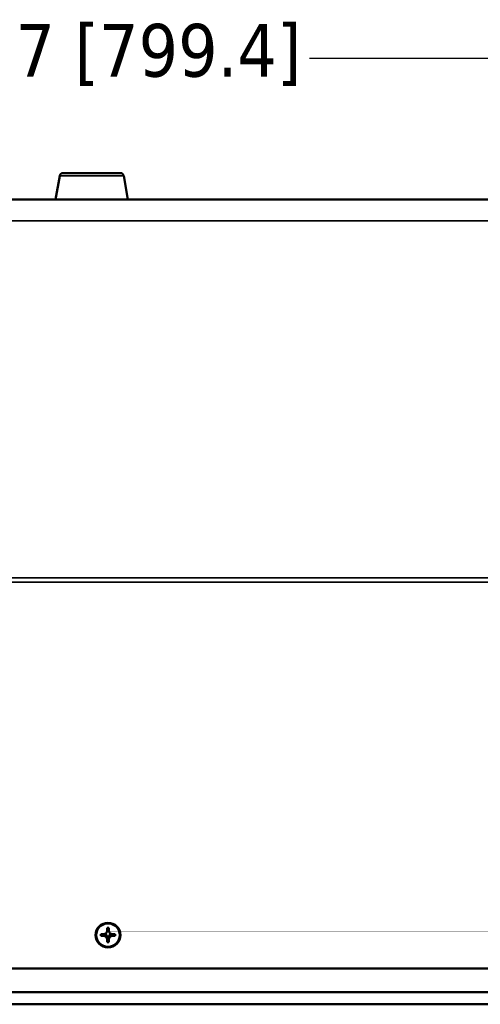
# Model space of a CAD drawing. Header units: inches. Extents: x 0.2 to 58.8, y 1.7 to 68.8.
# Tile 3 of 256: x 36.6 to 41, y 4 to 13.3. Entities that reach past the tile are written whole.
import ezdxf

# ---------------------------------------------------------------- set-up
doc = ezdxf.new("R2010")
doc.units = ezdxf.units.IN
doc.header["$MEASUREMENT"] = 0
for name, color, linetype, lineweight in [('Dimension (ANSI)', 7, 'Continuous', 25), ('Visible (ANSI)', 7, 'Continuous', 50), ('Visible Narrow (ANSI)', 7, 'Continuous', 35)]:
    doc.layers.add(name, color=color, linetype=linetype, lineweight=lineweight)
doc.styles.add('Note Text (ANSI)', font='tahoma.ttf')
doc.dimstyles.new('Default (ANSI)', dxfattribs={"dimtxt": 0.5, "dimasz": 0.098425, "dimexe": 0.125, "dimexo": 0.0625, "dimgap": 0.031496, "dimtad": 0, "dimtih": 1, "dimtoh": 1, "dimrnd": 1e-08, "dimzin": 4, "dimdsep": 46, "dimtxsty": 'Note Text (ANSI)', "dimcen": 0.09, "dimdle": 0.393701, "dimclrd": 256, "dimclre": 256, "dimclrt": 256, "dimadec": 0, "dimazin": 1, "dimtfac": 1, "dimtofl": 0, "dimtmove": 0, "dimatfit": 3, "dimfxl": 1, "dimtolj": 1, "dimtzin": 4, "dimlwd": -1, "dimlwe": -1, "dimarcsym": 0})

# ---------------------------------------------------------------- blocks, each defined once
blk = doc.blocks.new('*D11')
at = {"layer": 'Defpoints', "color": 0}
for p in [(53.0469, 12.9601), (21.5729, 11.6215), (53.0469, 11.6215)]:
    blk.add_point(p, dxfattribs=at)
at = {"layer": 'Dimension (ANSI)'}
for p, q in [((21.5729, 11.684), (21.5729, 13.0851)), ((53.0469, 11.684), (53.0469, 13.0851)), ((21.6714, 12.9601), (35.242, 12.9601)), ((52.9485, 12.9601), (39.3779, 12.9601))]:
    blk.add_line(p, q, dxfattribs=at)
for points in [[(21.6714, 12.9765), (21.6714, 12.9437), (21.5729, 12.9601)], [(52.9485, 12.9765), (52.9485, 12.9437), (53.0469, 12.9601)]]:
    blk.add_solid(points, dxfattribs=at)
at = {"layer": 'Dimension (ANSI)', "insert": (35.2735, 13.2871), "char_height": 0.5, "attachment_point": 1, "style": 'Note Text (ANSI)'}
blk.add_mtext('\\A1;31.47 [799.4]', dxfattribs=at)

msp = doc.modelspace()

# ---------------------------------------------------------------- linework, layer by layer
at = {"layer": 'Visible (ANSI)'}
for p, q in [((37.0357, 11.8715), (37.5842, 11.8715)), ((37.0062, 11.8467), (36.9664, 11.6215)), ((37.6137, 11.8467), (37.6534, 11.6215)), ((21.5729, 11.6215), (46.0247, 11.6215)), ((37.4521, 4.6666), (37.4556, 4.6733)), ((37.4556, 4.6808), (37.4556, 4.7078)), ((37.4556, 4.7078), (37.4736, 4.7078)), ((37.4577, 4.6775), (37.4556, 4.6775)), ((37.4697, 4.6858), (37.4595, 4.6858)), ((37.4736, 4.6775), (37.4714, 4.6775)), ((37.4736, 4.7078), (37.4736, 4.6808)), ((37.477, 4.6666), (37.4736, 4.6733)), ((37.3961, 4.6317), (37.3961, 4.6494)), ((37.3961, 4.6494), (37.4236, 4.6494)), ((37.4395, 4.6441), (37.3961, 4.6317)), ((37.4236, 4.6317), (37.3961, 4.6317)), ((37.4277, 4.6497), (37.4277, 4.6446)), ((37.4293, 4.6499), (37.4293, 4.6492)), ((37.4395, 4.6462), (37.4395, 4.6441)), ((37.4395, 4.6441), (37.4435, 4.6441)), ((37.4556, 4.6283), (37.4577, 4.6283)), ((37.4556, 4.5733), (37.4556, 4.6003)), ((37.4595, 4.6134), (37.4697, 4.6134)), ((37.4608, 4.6182), (37.4683, 4.6182)), ((37.4714, 4.6283), (37.4736, 4.6283)), ((37.4736, 4.6003), (37.4736, 4.5733)), ((37.4857, 4.6441), (37.4896, 4.6441)), ((37.4896, 4.6441), (37.4896, 4.6462)), ((37.5331, 4.6317), (37.4896, 4.6441)), ((37.4999, 4.6492), (37.4999, 4.6499)), ((37.5014, 4.6446), (37.5014, 4.6497)), ((37.5056, 4.6494), (37.5331, 4.6494)), ((37.5331, 4.6317), (37.5056, 4.6317)), ((37.5331, 4.6494), (37.5331, 4.6317)), ((37.4736, 4.5733), (37.4556, 4.5733)), ((53.0469, 4.3244), (21.5729, 4.3244)), ((53.3452, 4.0986), (21.2747, 4.0986)), ((53.3452, 3.9835), (21.2747, 3.9835))]:
    msp.add_line(p, q, dxfattribs=at)
for centre, start, end in [((37.0357, 11.8415), 90, 170), ((37.5842, 11.8415), 10, 90)]:
    msp.add_arc(centre, 0.03, start, end, dxfattribs=at)
for major_axis in [(0.119, 0), (0.1125, 0)]:
    msp.add_ellipse((37.4646, 4.6406), major_axis=major_axis, ratio=0.981793, dxfattribs=at)
for centre, major_axis, ratio, start_param, end_param in [((37.4236, 4.6808), (0.032, 0), 0.981793, 4.712389, 6.283185), ((37.4236, 4.6932), (0.0377, 0), 0.981793, 5.846112, 6.081241), ((37.4236, 4.6853), (0.0359, 0), 0.703715, 5.968442, 6.299729), ((37.5056, 4.6932), (-0.0377, 0), 0.981793, 0.201944, 0.437073), ((37.5056, 4.6853), (-0.0359, 0), 0.703715, 6.266642, 6.597929), ((37.5056, 4.6808), (-0.032, 0), 0.981793, 0, 1.570796), ((37.4236, 4.6003), (0.032, 0), 0.981793, 0, 1.570796), ((37.4283, 4.6095), (0.0285, 0.0299), 0.749568, 0.588916, 0.920203), ((37.4236, 4.6127), (0.0377, 0), 0.981793, 1.133723, 1.419331), ((37.4236, 4.6127), (0.0377, 0), 0.981793, 0.556493, 1.014303), ((37.4236, 4.6127), (0.0377, 0), 0.981793, 0.151466, 0.437073), ((37.4236, 4.6141), (0, 0.0459), 0.783144, 4.695846, 5.027133), ((37.5056, 4.6127), (-0.0377, 0), 0.981793, 5.846112, 6.13172), ((37.5056, 4.6141), (0, -0.0459), 0.783144, 4.397645, 4.728932), ((37.5056, 4.6127), (0.0377, 0), 0.981793, 2.127289, 2.5851), ((37.5056, 4.6003), (-0.032, 0), 0.981793, 4.712389, 6.283185), ((37.5056, 4.6127), (0.0377, 0), 0.981793, 1.722262, 2.007869), ((37.5008, 4.6095), (-0.0285, 0.0299), 0.749568, 5.362983, 5.69427)]:
    msp.add_ellipse(centre, major_axis=major_axis, ratio=ratio, start_param=start_param, end_param=end_param, dxfattribs=at)
for points, weights in [([(37.4556, 4.6733), (37.4556, 4.6733), (37.4556, 4.6808)], [1.01222273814, 1.03612392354, 1]), ([(37.4736, 4.6808), (37.4736, 4.6733), (37.4736, 4.6733)], [1, 1.03612392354, 1.01222273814]), ([(37.4435, 4.6441), (37.4327, 4.6317), (37.4236, 4.6317)], [1, 1.0434797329, 1]), ([(37.4556, 4.6003), (37.4556, 4.6093), (37.4556, 4.6322)], [1, 1.0434797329, 1]), ([(37.4736, 4.6322), (37.4736, 4.6093), (37.4736, 4.6003)], [1, 1.0434797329, 1]), ([(37.5056, 4.6317), (37.4964, 4.6317), (37.4857, 4.6441)], [1, 1.0434797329, 1])]:
    msp.add_rational_spline(points, weights, degree=2, dxfattribs=at)
for points in [[(37.4277, 4.6446), (37.4285, 4.6469), (37.4293, 4.6492)], [(37.4595, 4.6134), (37.4602, 4.6158), (37.4608, 4.6182)], [(37.4697, 4.6134), (37.469, 4.6158), (37.4683, 4.6182)], [(37.5014, 4.6446), (37.5007, 4.6469), (37.4999, 4.6492)]]:
    msp.add_open_spline(points, degree=2, dxfattribs=at)
at = {"layer": 'Visible Narrow (ANSI)'}
for p, q in [((37.6137, 11.8467), (37.0062, 11.8467)), ((21.5729, 11.4177), (53.0469, 11.4177)), ((21.5729, 8.0294), (53.0469, 8.0294)), ((21.5729, 7.9906), (53.0469, 7.9906))]:
    msp.add_line(p, q, dxfattribs=at)

# ---------------------------------------------------------------- dimensions: what is measured, and where the dimension line sits
at = {"layer": 'Dimension (ANSI)'}
dim = msp.add_linear_dim(base=(53.0469, 12.9601), p1=(21.5729, 11.6215), p2=(53.0469, 11.6215), angle=180, dimstyle='Default (ANSI)', override={"dimtih": 0, "dimtoh": 0, "dimdec": 2, "dimtp": 0, "dimtm": 0, "dimtdec": 2, "dimatfit": 1}, dxfattribs=at)
dim.commit()
dim.dimension.update_dxf_attribs({"geometry": '*D11', "text_midpoint": (37.3099, 12.9601), "dimtype": 160})

doc.saveas('drawing.dxf')
